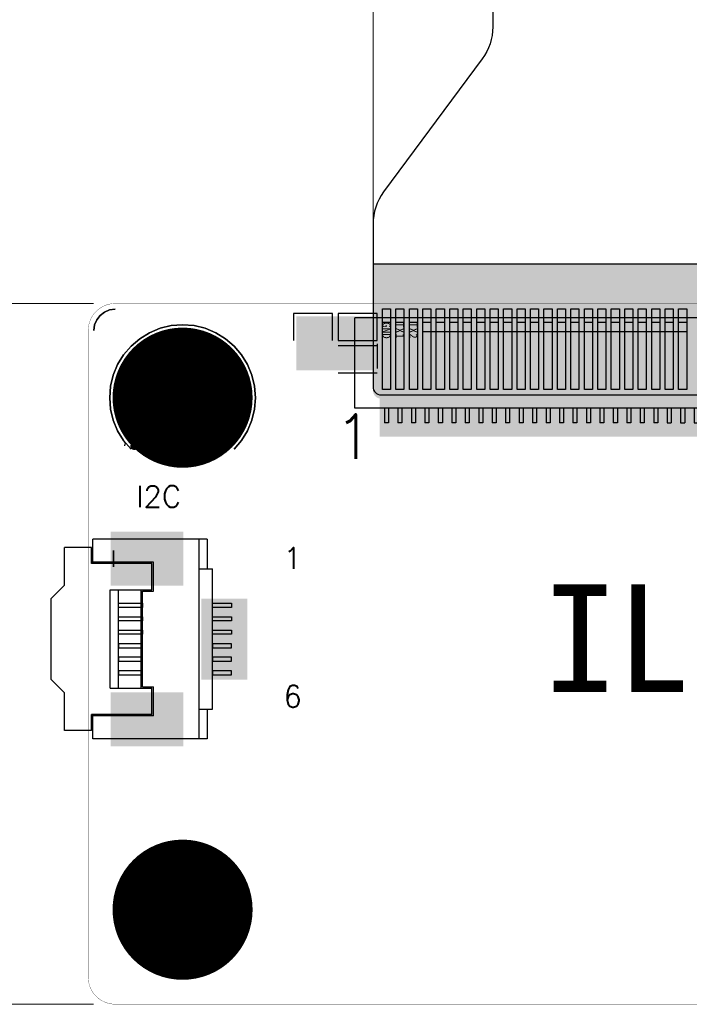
# Model space of a CAD drawing. Header units: millimetres. Extents: x 1213 to 2428, y 1034 to 1891.
# Tile 3 of 14: x 1334 to 1359, y 1336 to 1373. Entities that reach past the tile are written whole.
import ezdxf

# ---------------------------------------------------------------- set-up
doc = ezdxf.new("R2010")
doc.units = ezdxf.units.MM
for name, color, linetype in [('BottomLayer', 5, 'Continuous'), ('BottomSolder', 6, 'Continuous'), ('DIM（标注）', 3, 'Continuous'), ('MultiLayer', 9, 'Continuous'), ('PadHoleLayer', 156, 'Continuous'), ('TopLayer', 1, 'Continuous'), ('TopPaste', 8, 'Continuous'), ('TopSolder', 216, 'Continuous')]:
    doc.layers.add(name, color=color, linetype=linetype)
doc.styles.get("Standard").update_dxf_attribs({"font": 'txt', "bigfont": 'gbcbig.shx'})
doc.styles.add('宋体', font='txt')
doc.dimstyles.new('ISO-25$0', dxfattribs={"dimtxt": 7, "dimasz": 3, "dimexe": 0.8, "dimexo": 0.8, "dimgap": 0.2, "dimtad": 1, "dimzin": 1, "dimdsep": 46, "dimtxsty": '宋体', "dimcen": 3, "dimclrd": 256, "dimclre": 256, "dimadec": 0, "dimazin": 0, "dimtfac": 1, "dimtofl": 0, "dimtmove": 0, "dimatfit": 3, "dimfxl": 0.8, "dimtolj": 1, "dimlwd": 0, "dimlwe": 0, "dimarcsym": 0})
doc.dimstyles.new('LEEN', dxfattribs={"dimscale": 1.89, "dimtxt": 3.5, "dimasz": 2, "dimexe": 0.18, "dimexo": 0.0625, "dimgap": 0.09, "dimtad": 1, "dimdsep": 46, "dimtxsty": 'Standard', "dimcen": 0.09, "dimclrd": 256, "dimclre": 256, "dimclrt": 256, "dimadec": 0, "dimazin": 0, "dimtp": 0.01, "dimtm": 0.01, "dimtfac": 1, "dimtofl": 0, "dimtmove": 0, "dimatfit": 3, "dimfxl": 1, "dimtolj": 1, "dimlwd": -1, "dimlwe": -1, "dimarcsym": 0})

# ---------------------------------------------------------------- blocks, each defined once
blk = doc.blocks.new('*D38')
at = {"lineweight": 0, "transparency": 16777216}
for p, q in [((895.181, 831.309), (895.181, 789.765)), ((952.011, 770.374), (952.011, 791.365)), ((949.011, 790.565), (898.181, 790.565))]:
    blk.add_line(p, q, dxfattribs=at)
at = {"transparency": 16777216}
for points in [[(898.181, 791.065), (898.181, 790.065), (895.181, 790.565)], [(949.011, 791.065), (949.011, 790.065), (952.011, 790.565)]]:
    blk.add_solid(points, dxfattribs=at)
at = {"layer": 'Defpoints', "color": 0, "transparency": 16777216}
for p in [(895.181, 832.109), (895.181, 790.565), (952.011, 769.574)]:
    blk.add_point(p, dxfattribs=at)
at = {"transparency": 16777216, "insert": (923.596, 794.538), "char_height": 7, "attachment_point": 5, "style": '宋体'}
blk.add_mtext('\\A1;56.83±0.5', dxfattribs=at)
blk = doc.blocks.new('VIA_5_5_5_5_3_5_1')
at = {"layer": 'BottomLayer', "const_width": 0.0984}
blk.add_lwpolyline([(-0.054, 0.0002, 1), (0.0444, 0.0002, 1)], format="xyb", close=True, dxfattribs=at)
at = {"layer": 'BottomSolder', "const_width": 0.1024}
blk.add_lwpolyline([(-0.056, 0.0002, 1), (0.0464, 0.0002, 1)], format="xyb", close=True, dxfattribs=at)
at = {"layer": 'MultiLayer', "const_width": 0.0984}
blk.add_lwpolyline([(-0.054, 0.0002, 1), (0.0444, 0.0002, 1)], format="xyb", close=True, dxfattribs=at)
at = {"layer": 'PadHoleLayer', "const_width": 0.0689}
blk.add_lwpolyline([(-0.0392, 0.0002, 1), (0.0297, 0.0002, 1)], format="xyb", close=True, dxfattribs=at)
at = {"layer": 'TopLayer', "const_width": 0.0984}
blk.add_lwpolyline([(-0.054, 0.0002, 1), (0.0444, 0.0002, 1)], format="xyb", close=True, dxfattribs=at)
at = {"layer": 'TopSolder', "const_width": 0.1024}
blk.add_lwpolyline([(-0.056, 0.0002, 1), (0.0464, 0.0002, 1)], format="xyb", close=True, dxfattribs=at)
blk = doc.blocks.new('VIA_5_5_5_5_3_5_2')
at = {"layer": 'BottomLayer', "const_width": 0.0984}
blk.add_lwpolyline([(-0.054, 0.0002, 1), (0.0444, 0.0002, 1)], format="xyb", close=True, dxfattribs=at)
at = {"layer": 'BottomSolder', "const_width": 0.1024}
blk.add_lwpolyline([(-0.056, 0.0002, 1), (0.0464, 0.0002, 1)], format="xyb", close=True, dxfattribs=at)
at = {"layer": 'MultiLayer', "const_width": 0.0984}
blk.add_lwpolyline([(-0.054, 0.0002, 1), (0.0444, 0.0002, 1)], format="xyb", close=True, dxfattribs=at)
at = {"layer": 'PadHoleLayer', "const_width": 0.0689}
blk.add_lwpolyline([(-0.0392, 0.0002, 1), (0.0297, 0.0002, 1)], format="xyb", close=True, dxfattribs=at)
at = {"layer": 'TopLayer', "const_width": 0.0984}
blk.add_lwpolyline([(-0.054, 0.0002, 1), (0.0444, 0.0002, 1)], format="xyb", close=True, dxfattribs=at)
at = {"layer": 'TopSolder', "const_width": 0.1024}
blk.add_lwpolyline([(-0.056, 0.0002, 1), (0.0464, 0.0002, 1)], format="xyb", close=True, dxfattribs=at)
blk = doc.blocks.new('CON_68_3_0_3_0_2_45')
at = {"layer": 'TopLayer'}
for points in [[(-0.128, 0.0677), (-0.0217, 0.0677), (-0.128, 0.1386), (-0.0217, 0.1386)], [(1.4475, 0.1386), (1.2625, 0.1386), (1.4475, 0.0677), (1.2625, 0.0677)], [(0.0059, -0.0295), (0.0059, 0.0295), (-0.0059, -0.0295), (-0.0059, 0.0295)], [(0.0256, -0.0295), (0.0256, 0.0295), (0.0138, -0.0295), (0.0138, 0.0295)], [(0.0453, -0.0295), (0.0453, 0.0295), (0.0335, -0.0295), (0.0335, 0.0295)], [(0.065, -0.0295), (0.065, 0.0295), (0.0531, -0.0295), (0.0531, 0.0295)], [(0.0846, -0.0295), (0.0846, 0.0295), (0.0728, -0.0295), (0.0728, 0.0295)], [(0.1043, -0.0295), (0.1043, 0.0295), (0.0925, -0.0295), (0.0925, 0.0295)], [(0.124, -0.0295), (0.124, 0.0295), (0.1122, -0.0295), (0.1122, 0.0295)], [(0.1437, -0.0295), (0.1437, 0.0295), (0.1319, -0.0295), (0.1319, 0.0295)], [(0.1634, -0.0295), (0.1634, 0.0295), (0.1516, -0.0295), (0.1516, 0.0295)], [(0.1831, -0.0295), (0.1831, 0.0295), (0.1713, -0.0295), (0.1713, 0.0295)], [(0.2028, -0.0295), (0.2028, 0.0295), (0.1909, -0.0295), (0.1909, 0.0295)], [(0.2224, -0.0295), (0.2224, 0.0295), (0.2106, -0.0295), (0.2106, 0.0295)], [(0.2421, -0.0295), (0.2421, 0.0295), (0.2303, -0.0295), (0.2303, 0.0295)], [(0.2618, -0.0295), (0.2618, 0.0295), (0.25, -0.0295), (0.25, 0.0295)], [(0.2815, -0.0295), (0.2815, 0.0295), (0.2697, -0.0295), (0.2697, 0.0295)], [(0.3012, -0.0295), (0.3012, 0.0295), (0.2894, -0.0295), (0.2894, 0.0295)], [(0.3209, -0.0295), (0.3209, 0.0295), (0.3091, -0.0295), (0.3091, 0.0295)], [(0.3406, -0.0295), (0.3406, 0.0295), (0.3287, -0.0295), (0.3287, 0.0295)], [(0.3602, -0.0295), (0.3602, 0.0295), (0.3484, -0.0295), (0.3484, 0.0295)], [(0.3799, -0.0295), (0.3799, 0.0295), (0.3681, -0.0295), (0.3681, 0.0295)], [(0.3996, -0.0295), (0.3996, 0.0295), (0.3878, -0.0295), (0.3878, 0.0295)], [(0.4193, -0.0295), (0.4193, 0.0295), (0.4075, -0.0295), (0.4075, 0.0295)], [(0.439, -0.0295), (0.439, 0.0295), (0.4272, -0.0295), (0.4272, 0.0295)], [(0.4587, -0.0295), (0.4587, 0.0295), (0.4469, -0.0295), (0.4469, 0.0295)], [(0.4783, -0.0295), (0.4783, 0.0295), (0.4665, -0.0295), (0.4665, 0.0295)], [(0.498, -0.0295), (0.498, 0.0295), (0.4862, -0.0295), (0.4862, 0.0295)], [(0.5177, -0.0295), (0.5177, 0.0295), (0.5059, -0.0295), (0.5059, 0.0295)], [(0.5374, -0.0295), (0.5374, 0.0295), (0.5256, -0.0295), (0.5256, 0.0295)], [(0.5571, -0.0295), (0.5571, 0.0295), (0.5453, -0.0295), (0.5453, 0.0295)], [(0.5768, -0.0295), (0.5768, 0.0295), (0.565, -0.0295), (0.565, 0.0295)], [(0.5965, -0.0295), (0.5965, 0.0295), (0.5846, -0.0295), (0.5846, 0.0295)], [(0.6161, -0.0295), (0.6161, 0.0295), (0.6043, -0.0295), (0.6043, 0.0295)], [(0.6358, -0.0295), (0.6358, 0.0295), (0.624, -0.0295), (0.624, 0.0295)], [(0.6555, -0.0295), (0.6555, 0.0295), (0.6437, -0.0295), (0.6437, 0.0295)], [(0.6752, -0.0295), (0.6752, 0.0295), (0.6634, -0.0295), (0.6634, 0.0295)], [(0.6949, -0.0295), (0.6949, 0.0295), (0.6831, -0.0295), (0.6831, 0.0295)], [(0.7146, -0.0295), (0.7146, 0.0295), (0.7028, -0.0295), (0.7028, 0.0295)], [(0.7343, -0.0295), (0.7343, 0.0295), (0.7224, -0.0295), (0.7224, 0.0295)], [(0.7539, -0.0295), (0.7539, 0.0295), (0.7421, -0.0295), (0.7421, 0.0295)], [(0.7736, -0.0295), (0.7736, 0.0295), (0.7618, -0.0295), (0.7618, 0.0295)], [(0.7933, -0.0295), (0.7933, 0.0295), (0.7815, -0.0295), (0.7815, 0.0295)], [(0.813, -0.0295), (0.813, 0.0295), (0.8012, -0.0295), (0.8012, 0.0295)], [(0.8327, -0.0295), (0.8327, 0.0295), (0.8209, -0.0295), (0.8209, 0.0295)], [(0.8524, -0.0295), (0.8524, 0.0295), (0.8406, -0.0295), (0.8406, 0.0295)], [(0.872, -0.0295), (0.872, 0.0295), (0.8602, -0.0295), (0.8602, 0.0295)], [(0.8917, -0.0295), (0.8917, 0.0295), (0.8799, -0.0295), (0.8799, 0.0295)], [(0.9114, -0.0295), (0.9114, 0.0295), (0.8996, -0.0295), (0.8996, 0.0295)], [(0.9311, -0.0295), (0.9311, 0.0295), (0.9193, -0.0295), (0.9193, 0.0295)], [(0.9508, -0.0295), (0.9508, 0.0295), (0.939, -0.0295), (0.939, 0.0295)], [(0.9705, -0.0295), (0.9705, 0.0295), (0.9587, -0.0295), (0.9587, 0.0295)], [(0.9902, -0.0295), (0.9902, 0.0295), (0.9783, -0.0295), (0.9783, 0.0295)], [(1.0098, -0.0295), (1.0098, 0.0295), (0.998, -0.0295), (0.998, 0.0295)], [(1.0295, -0.0295), (1.0295, 0.0295), (1.0177, -0.0295), (1.0177, 0.0295)], [(1.0492, -0.0295), (1.0492, 0.0295), (1.0374, -0.0295), (1.0374, 0.0295)], [(1.0689, -0.0295), (1.0689, 0.0295), (1.0571, -0.0295), (1.0571, 0.0295)], [(1.0886, -0.0295), (1.0886, 0.0295), (1.0768, -0.0295), (1.0768, 0.0295)], [(1.1083, -0.0295), (1.1083, 0.0295), (1.0965, -0.0295), (1.0965, 0.0295)], [(1.128, -0.0295), (1.128, 0.0295), (1.1161, -0.0295), (1.1161, 0.0295)], [(1.1476, -0.0295), (1.1476, 0.0295), (1.1358, -0.0295), (1.1358, 0.0295)], [(1.1673, -0.0295), (1.1673, 0.0295), (1.1555, -0.0295), (1.1555, 0.0295)], [(1.187, -0.0295), (1.187, 0.0295), (1.1752, -0.0295), (1.1752, 0.0295)], [(1.2067, -0.0295), (1.2067, 0.0295), (1.1949, -0.0295), (1.1949, 0.0295)], [(1.2264, -0.0295), (1.2264, 0.0295), (1.2146, -0.0295), (1.2146, 0.0295)], [(1.2461, -0.0295), (1.2461, 0.0295), (1.2343, -0.0295), (1.2343, 0.0295)], [(1.2657, -0.0295), (1.2657, 0.0295), (1.2539, -0.0295), (1.2539, 0.0295)], [(1.2854, -0.0295), (1.2854, 0.0295), (1.2736, -0.0295), (1.2736, 0.0295)], [(1.3051, -0.0295), (1.3051, 0.0295), (1.2933, -0.0295), (1.2933, 0.0295)], [(1.3248, -0.0295), (1.3248, 0.0295), (1.313, -0.0295), (1.313, 0.0295)]]:
    blk.add_solid(points, dxfattribs=at)
at = {"layer": 'TopPaste'}
for points in [[(-0.128, 0.0677), (-0.0217, 0.0677), (-0.128, 0.1386), (-0.0217, 0.1386)], [(1.4475, 0.1386), (1.2625, 0.1386), (1.4475, 0.0677), (1.2625, 0.0677)], [(0.0059, -0.0295), (0.0059, 0.0295), (-0.0059, -0.0295), (-0.0059, 0.0295)], [(0.0256, -0.0295), (0.0256, 0.0295), (0.0138, -0.0295), (0.0138, 0.0295)], [(0.0453, -0.0295), (0.0453, 0.0295), (0.0335, -0.0295), (0.0335, 0.0295)], [(0.065, -0.0295), (0.065, 0.0295), (0.0531, -0.0295), (0.0531, 0.0295)], [(0.0846, -0.0295), (0.0846, 0.0295), (0.0728, -0.0295), (0.0728, 0.0295)], [(0.1043, -0.0295), (0.1043, 0.0295), (0.0925, -0.0295), (0.0925, 0.0295)], [(0.124, -0.0295), (0.124, 0.0295), (0.1122, -0.0295), (0.1122, 0.0295)], [(0.1437, -0.0295), (0.1437, 0.0295), (0.1319, -0.0295), (0.1319, 0.0295)], [(0.1634, -0.0295), (0.1634, 0.0295), (0.1516, -0.0295), (0.1516, 0.0295)], [(0.1831, -0.0295), (0.1831, 0.0295), (0.1713, -0.0295), (0.1713, 0.0295)], [(0.2028, -0.0295), (0.2028, 0.0295), (0.1909, -0.0295), (0.1909, 0.0295)], [(0.2224, -0.0295), (0.2224, 0.0295), (0.2106, -0.0295), (0.2106, 0.0295)], [(0.2421, -0.0295), (0.2421, 0.0295), (0.2303, -0.0295), (0.2303, 0.0295)], [(0.2618, -0.0295), (0.2618, 0.0295), (0.25, -0.0295), (0.25, 0.0295)], [(0.2815, -0.0295), (0.2815, 0.0295), (0.2697, -0.0295), (0.2697, 0.0295)], [(0.3012, -0.0295), (0.3012, 0.0295), (0.2894, -0.0295), (0.2894, 0.0295)], [(0.3209, -0.0295), (0.3209, 0.0295), (0.3091, -0.0295), (0.3091, 0.0295)], [(0.3406, -0.0295), (0.3406, 0.0295), (0.3287, -0.0295), (0.3287, 0.0295)], [(0.3602, -0.0295), (0.3602, 0.0295), (0.3484, -0.0295), (0.3484, 0.0295)], [(0.3799, -0.0295), (0.3799, 0.0295), (0.3681, -0.0295), (0.3681, 0.0295)], [(0.3996, -0.0295), (0.3996, 0.0295), (0.3878, -0.0295), (0.3878, 0.0295)], [(0.4193, -0.0295), (0.4193, 0.0295), (0.4075, -0.0295), (0.4075, 0.0295)], [(0.439, -0.0295), (0.439, 0.0295), (0.4272, -0.0295), (0.4272, 0.0295)], [(0.4587, -0.0295), (0.4587, 0.0295), (0.4469, -0.0295), (0.4469, 0.0295)], [(0.4783, -0.0295), (0.4783, 0.0295), (0.4665, -0.0295), (0.4665, 0.0295)], [(0.498, -0.0295), (0.498, 0.0295), (0.4862, -0.0295), (0.4862, 0.0295)], [(0.5177, -0.0295), (0.5177, 0.0295), (0.5059, -0.0295), (0.5059, 0.0295)], [(0.5374, -0.0295), (0.5374, 0.0295), (0.5256, -0.0295), (0.5256, 0.0295)], [(0.5571, -0.0295), (0.5571, 0.0295), (0.5453, -0.0295), (0.5453, 0.0295)], [(0.5768, -0.0295), (0.5768, 0.0295), (0.565, -0.0295), (0.565, 0.0295)], [(0.5965, -0.0295), (0.5965, 0.0295), (0.5846, -0.0295), (0.5846, 0.0295)], [(0.6161, -0.0295), (0.6161, 0.0295), (0.6043, -0.0295), (0.6043, 0.0295)], [(0.6358, -0.0295), (0.6358, 0.0295), (0.624, -0.0295), (0.624, 0.0295)], [(0.6555, -0.0295), (0.6555, 0.0295), (0.6437, -0.0295), (0.6437, 0.0295)], [(0.6752, -0.0295), (0.6752, 0.0295), (0.6634, -0.0295), (0.6634, 0.0295)], [(0.6949, -0.0295), (0.6949, 0.0295), (0.6831, -0.0295), (0.6831, 0.0295)], [(0.7146, -0.0295), (0.7146, 0.0295), (0.7028, -0.0295), (0.7028, 0.0295)], [(0.7343, -0.0295), (0.7343, 0.0295), (0.7224, -0.0295), (0.7224, 0.0295)], [(0.7539, -0.0295), (0.7539, 0.0295), (0.7421, -0.0295), (0.7421, 0.0295)], [(0.7736, -0.0295), (0.7736, 0.0295), (0.7618, -0.0295), (0.7618, 0.0295)], [(0.7933, -0.0295), (0.7933, 0.0295), (0.7815, -0.0295), (0.7815, 0.0295)], [(0.813, -0.0295), (0.813, 0.0295), (0.8012, -0.0295), (0.8012, 0.0295)], [(0.8327, -0.0295), (0.8327, 0.0295), (0.8209, -0.0295), (0.8209, 0.0295)], [(0.8524, -0.0295), (0.8524, 0.0295), (0.8406, -0.0295), (0.8406, 0.0295)], [(0.872, -0.0295), (0.872, 0.0295), (0.8602, -0.0295), (0.8602, 0.0295)], [(0.8917, -0.0295), (0.8917, 0.0295), (0.8799, -0.0295), (0.8799, 0.0295)], [(0.9114, -0.0295), (0.9114, 0.0295), (0.8996, -0.0295), (0.8996, 0.0295)], [(0.9311, -0.0295), (0.9311, 0.0295), (0.9193, -0.0295), (0.9193, 0.0295)], [(0.9508, -0.0295), (0.9508, 0.0295), (0.939, -0.0295), (0.939, 0.0295)], [(0.9705, -0.0295), (0.9705, 0.0295), (0.9587, -0.0295), (0.9587, 0.0295)], [(0.9902, -0.0295), (0.9902, 0.0295), (0.9783, -0.0295), (0.9783, 0.0295)], [(1.0098, -0.0295), (1.0098, 0.0295), (0.998, -0.0295), (0.998, 0.0295)], [(1.0295, -0.0295), (1.0295, 0.0295), (1.0177, -0.0295), (1.0177, 0.0295)], [(1.0492, -0.0295), (1.0492, 0.0295), (1.0374, -0.0295), (1.0374, 0.0295)], [(1.0689, -0.0295), (1.0689, 0.0295), (1.0571, -0.0295), (1.0571, 0.0295)], [(1.0886, -0.0295), (1.0886, 0.0295), (1.0768, -0.0295), (1.0768, 0.0295)], [(1.1083, -0.0295), (1.1083, 0.0295), (1.0965, -0.0295), (1.0965, 0.0295)], [(1.128, -0.0295), (1.128, 0.0295), (1.1161, -0.0295), (1.1161, 0.0295)], [(1.1476, -0.0295), (1.1476, 0.0295), (1.1358, -0.0295), (1.1358, 0.0295)], [(1.1673, -0.0295), (1.1673, 0.0295), (1.1555, -0.0295), (1.1555, 0.0295)], [(1.187, -0.0295), (1.187, 0.0295), (1.1752, -0.0295), (1.1752, 0.0295)], [(1.2067, -0.0295), (1.2067, 0.0295), (1.1949, -0.0295), (1.1949, 0.0295)], [(1.2264, -0.0295), (1.2264, 0.0295), (1.2146, -0.0295), (1.2146, 0.0295)], [(1.2461, -0.0295), (1.2461, 0.0295), (1.2343, -0.0295), (1.2343, 0.0295)], [(1.2657, -0.0295), (1.2657, 0.0295), (1.2539, -0.0295), (1.2539, 0.0295)], [(1.2854, -0.0295), (1.2854, 0.0295), (1.2736, -0.0295), (1.2736, 0.0295)], [(1.3051, -0.0295), (1.3051, 0.0295), (1.2933, -0.0295), (1.2933, 0.0295)], [(1.3248, -0.0295), (1.3248, 0.0295), (1.313, -0.0295), (1.313, 0.0295)]]:
    blk.add_solid(points, dxfattribs=at)
at = {"layer": 'TopSolder'}
for points in [[(-0.132, 0.0637), (-0.0177, 0.0637), (-0.132, 0.1426), (-0.0177, 0.1426)], [(1.4515, 0.1426), (1.2585, 0.1426), (1.4515, 0.0637), (1.2585, 0.0637)], [(0.0099, -0.0335), (0.0099, 0.0335), (-0.0099, -0.0335), (-0.0099, 0.0335)], [(0.0296, -0.0335), (0.0296, 0.0335), (0.0098, -0.0335), (0.0098, 0.0335)], [(0.0493, -0.0335), (0.0493, 0.0335), (0.0295, -0.0335), (0.0295, 0.0335)], [(0.069, -0.0335), (0.069, 0.0335), (0.0491, -0.0335), (0.0491, 0.0335)], [(0.0886, -0.0335), (0.0886, 0.0335), (0.0688, -0.0335), (0.0688, 0.0335)], [(0.1083, -0.0335), (0.1083, 0.0335), (0.0885, -0.0335), (0.0885, 0.0335)], [(0.128, -0.0335), (0.128, 0.0335), (0.1082, -0.0335), (0.1082, 0.0335)], [(0.1477, -0.0335), (0.1477, 0.0335), (0.1279, -0.0335), (0.1279, 0.0335)], [(0.1674, -0.0335), (0.1674, 0.0335), (0.1476, -0.0335), (0.1476, 0.0335)], [(0.1871, -0.0335), (0.1871, 0.0335), (0.1673, -0.0335), (0.1673, 0.0335)], [(0.2068, -0.0335), (0.2068, 0.0335), (0.1869, -0.0335), (0.1869, 0.0335)], [(0.2264, -0.0335), (0.2264, 0.0335), (0.2066, -0.0335), (0.2066, 0.0335)], [(0.2461, -0.0335), (0.2461, 0.0335), (0.2263, -0.0335), (0.2263, 0.0335)], [(0.2658, -0.0335), (0.2658, 0.0335), (0.246, -0.0335), (0.246, 0.0335)], [(0.2855, -0.0335), (0.2855, 0.0335), (0.2657, -0.0335), (0.2657, 0.0335)], [(0.3052, -0.0335), (0.3052, 0.0335), (0.2854, -0.0335), (0.2854, 0.0335)], [(0.3249, -0.0335), (0.3249, 0.0335), (0.3051, -0.0335), (0.3051, 0.0335)], [(0.3446, -0.0335), (0.3446, 0.0335), (0.3247, -0.0335), (0.3247, 0.0335)], [(0.3642, -0.0335), (0.3642, 0.0335), (0.3444, -0.0335), (0.3444, 0.0335)], [(0.3839, -0.0335), (0.3839, 0.0335), (0.3641, -0.0335), (0.3641, 0.0335)], [(0.4036, -0.0335), (0.4036, 0.0335), (0.3838, -0.0335), (0.3838, 0.0335)], [(0.4233, -0.0335), (0.4233, 0.0335), (0.4035, -0.0335), (0.4035, 0.0335)], [(0.443, -0.0335), (0.443, 0.0335), (0.4232, -0.0335), (0.4232, 0.0335)], [(0.4627, -0.0335), (0.4627, 0.0335), (0.4429, -0.0335), (0.4429, 0.0335)], [(0.4823, -0.0335), (0.4823, 0.0335), (0.4625, -0.0335), (0.4625, 0.0335)], [(0.502, -0.0335), (0.502, 0.0335), (0.4822, -0.0335), (0.4822, 0.0335)], [(0.5217, -0.0335), (0.5217, 0.0335), (0.5019, -0.0335), (0.5019, 0.0335)], [(0.5414, -0.0335), (0.5414, 0.0335), (0.5216, -0.0335), (0.5216, 0.0335)], [(0.5611, -0.0335), (0.5611, 0.0335), (0.5413, -0.0335), (0.5413, 0.0335)], [(0.5808, -0.0335), (0.5808, 0.0335), (0.561, -0.0335), (0.561, 0.0335)], [(0.6005, -0.0335), (0.6005, 0.0335), (0.5806, -0.0335), (0.5806, 0.0335)], [(0.6201, -0.0335), (0.6201, 0.0335), (0.6003, -0.0335), (0.6003, 0.0335)], [(0.6398, -0.0335), (0.6398, 0.0335), (0.62, -0.0335), (0.62, 0.0335)], [(0.6595, -0.0335), (0.6595, 0.0335), (0.6397, -0.0335), (0.6397, 0.0335)], [(0.6792, -0.0335), (0.6792, 0.0335), (0.6594, -0.0335), (0.6594, 0.0335)], [(0.6989, -0.0335), (0.6989, 0.0335), (0.6791, -0.0335), (0.6791, 0.0335)], [(0.7186, -0.0335), (0.7186, 0.0335), (0.6988, -0.0335), (0.6988, 0.0335)], [(0.7383, -0.0335), (0.7383, 0.0335), (0.7184, -0.0335), (0.7184, 0.0335)], [(0.7579, -0.0335), (0.7579, 0.0335), (0.7381, -0.0335), (0.7381, 0.0335)], [(0.7776, -0.0335), (0.7776, 0.0335), (0.7578, -0.0335), (0.7578, 0.0335)], [(0.7973, -0.0335), (0.7973, 0.0335), (0.7775, -0.0335), (0.7775, 0.0335)], [(0.817, -0.0335), (0.817, 0.0335), (0.7972, -0.0335), (0.7972, 0.0335)], [(0.8367, -0.0335), (0.8367, 0.0335), (0.8169, -0.0335), (0.8169, 0.0335)], [(0.8564, -0.0335), (0.8564, 0.0335), (0.8366, -0.0335), (0.8366, 0.0335)], [(0.876, -0.0335), (0.876, 0.0335), (0.8562, -0.0335), (0.8562, 0.0335)], [(0.8957, -0.0335), (0.8957, 0.0335), (0.8759, -0.0335), (0.8759, 0.0335)], [(0.9154, -0.0335), (0.9154, 0.0335), (0.8956, -0.0335), (0.8956, 0.0335)], [(0.9351, -0.0335), (0.9351, 0.0335), (0.9153, -0.0335), (0.9153, 0.0335)], [(0.9548, -0.0335), (0.9548, 0.0335), (0.935, -0.0335), (0.935, 0.0335)], [(0.9745, -0.0335), (0.9745, 0.0335), (0.9547, -0.0335), (0.9547, 0.0335)], [(0.9942, -0.0335), (0.9942, 0.0335), (0.9743, -0.0335), (0.9743, 0.0335)], [(1.0138, -0.0335), (1.0138, 0.0335), (0.994, -0.0335), (0.994, 0.0335)], [(1.0335, -0.0335), (1.0335, 0.0335), (1.0137, -0.0335), (1.0137, 0.0335)], [(1.0532, -0.0335), (1.0532, 0.0335), (1.0334, -0.0335), (1.0334, 0.0335)], [(1.0729, -0.0335), (1.0729, 0.0335), (1.0531, -0.0335), (1.0531, 0.0335)], [(1.0926, -0.0335), (1.0926, 0.0335), (1.0728, -0.0335), (1.0728, 0.0335)], [(1.1123, -0.0335), (1.1123, 0.0335), (1.0925, -0.0335), (1.0925, 0.0335)], [(1.132, -0.0335), (1.132, 0.0335), (1.1121, -0.0335), (1.1121, 0.0335)], [(1.1516, -0.0335), (1.1516, 0.0335), (1.1318, -0.0335), (1.1318, 0.0335)], [(1.1713, -0.0335), (1.1713, 0.0335), (1.1515, -0.0335), (1.1515, 0.0335)], [(1.191, -0.0335), (1.191, 0.0335), (1.1712, -0.0335), (1.1712, 0.0335)], [(1.2107, -0.0335), (1.2107, 0.0335), (1.1909, -0.0335), (1.1909, 0.0335)], [(1.2304, -0.0335), (1.2304, 0.0335), (1.2106, -0.0335), (1.2106, 0.0335)], [(1.2501, -0.0335), (1.2501, 0.0335), (1.2303, -0.0335), (1.2303, 0.0335)], [(1.2697, -0.0335), (1.2697, 0.0335), (1.2499, -0.0335), (1.2499, 0.0335)], [(1.2894, -0.0335), (1.2894, 0.0335), (1.2696, -0.0335), (1.2696, 0.0335)], [(1.3091, -0.0335), (1.3091, 0.0335), (1.2893, -0.0335), (1.2893, 0.0335)], [(1.3288, -0.0335), (1.3288, 0.0335), (1.309, -0.0335), (1.309, 0.0335)]]:
    blk.add_solid(points, dxfattribs=at)
blk = doc.blocks.new('I2C_6PIN_46')
at = {"layer": 'TopLayer'}
for points in [[(-0.189, -0.002), (-0.1772, -0.002), (-0.189, 0.0571), (-0.1772, 0.0571)], [(-0.1693, -0.002), (-0.1575, -0.002), (-0.1693, 0.0571), (-0.1575, 0.0571)], [(-0.1496, -0.002), (-0.1378, -0.002), (-0.1496, 0.0571), (-0.1378, 0.0571)], [(-0.1299, -0.002), (-0.1181, -0.002), (-0.1299, 0.0571), (-0.1181, 0.0571)], [(-0.1102, -0.002), (-0.0984, -0.002), (-0.1102, 0.0571), (-0.0984, 0.0571)], [(-0.0906, -0.002), (-0.0787, -0.002), (-0.0906, 0.0571), (-0.0787, 0.0571)], [(-0.2157, -0.0362), (-0.2866, -0.0362), (-0.2157, -0.1346), (-0.2866, -0.1346)], [(0.0189, -0.0362), (-0.052, -0.0362), (0.0189, -0.1346), (-0.052, -0.1346)]]:
    blk.add_solid(points, dxfattribs=at)
at = {"layer": 'TopPaste'}
for points in [[(-0.189, -0.002), (-0.1772, -0.002), (-0.189, 0.0571), (-0.1772, 0.0571)], [(-0.1693, -0.002), (-0.1575, -0.002), (-0.1693, 0.0571), (-0.1575, 0.0571)], [(-0.1496, -0.002), (-0.1378, -0.002), (-0.1496, 0.0571), (-0.1378, 0.0571)], [(-0.1299, -0.002), (-0.1181, -0.002), (-0.1299, 0.0571), (-0.1181, 0.0571)], [(-0.1102, -0.002), (-0.0984, -0.002), (-0.1102, 0.0571), (-0.0984, 0.0571)], [(-0.0906, -0.002), (-0.0787, -0.002), (-0.0906, 0.0571), (-0.0787, 0.0571)], [(-0.2157, -0.0362), (-0.2866, -0.0362), (-0.2157, -0.1346), (-0.2866, -0.1346)], [(0.0189, -0.0362), (-0.052, -0.0362), (0.0189, -0.1346), (-0.052, -0.1346)]]:
    blk.add_solid(points, dxfattribs=at)
at = {"layer": 'TopSolder'}
for points in [[(-0.193, -0.006), (-0.1732, -0.006), (-0.193, 0.0611), (-0.1732, 0.0611)], [(-0.1733, -0.006), (-0.1535, -0.006), (-0.1733, 0.0611), (-0.1535, 0.0611)], [(-0.1536, -0.006), (-0.1338, -0.006), (-0.1536, 0.0611), (-0.1338, 0.0611)], [(-0.1339, -0.006), (-0.1141, -0.006), (-0.1339, 0.0611), (-0.1141, 0.0611)], [(-0.1142, -0.006), (-0.0944, -0.006), (-0.1142, 0.0611), (-0.0944, 0.0611)], [(-0.0946, -0.006), (-0.0747, -0.006), (-0.0946, 0.0611), (-0.0747, 0.0611)], [(-0.2117, -0.0322), (-0.2906, -0.0322), (-0.2117, -0.1386), (-0.2906, -0.1386)], [(0.0229, -0.0322), (-0.056, -0.0322), (0.0229, -0.1386), (-0.056, -0.1386)]]:
    blk.add_solid(points, dxfattribs=at)
blk = doc.blocks.new('fddrty')
for p, q in [((678.119, -828.903), (672.919, -828.903)), ((672.919, -829.403), (672.919, -828.903)), ((678.119, -829.403), (678.119, -828.903)), ((671.819, -829.103), (672.919, -829.103)), ((671.819, -829.103), (671.819, -833.353)), ((678.119, -829.103), (679.219, -829.103)), ((679.219, -829.103), (679.219, -833.353)), ((679.219, -829.403), (671.819, -829.403)), ((673.744, -831.103), (672.669, -831.103)), ((672.669, -831.103), (672.669, -833.353)), ((673.694, -831.153), (672.719, -831.153)), ((672.719, -831.153), (672.719, -833.403)), ((673.694, -832.703), (673.694, -831.153)), ((673.744, -831.503), (673.744, -831.103)), ((678.369, -831.103), (677.294, -831.103)), ((677.294, -831.503), (677.294, -831.103)), ((678.319, -831.153), (677.344, -831.153)), ((677.344, -832.703), (677.344, -831.153)), ((678.319, -831.153), (678.319, -833.403)), ((678.369, -831.103), (678.369, -833.353)), ((677.344, -831.553), (673.694, -831.553)), ((677.294, -831.503), (673.744, -831.503)), ((677.344, -832.403), (673.694, -832.403)), ((677.344, -832.703), (673.694, -832.703)), ((672.719, -833.353), (671.819, -833.353)), ((672.719, -833.403), (672.119, -833.403)), ((672.119, -833.403), (672.119, -834.403)), ((679.219, -833.353), (678.319, -833.353)), ((678.919, -833.403), (678.319, -833.403)), ((678.919, -833.403), (678.919, -834.403)), ((673.519, -834.403), (672.119, -834.403)), ((673.519, -834.403), (674.019, -834.903)), ((677.519, -834.403), (677.019, -834.903)), ((678.919, -834.403), (677.519, -834.403)), ((677.019, -834.903), (674.019, -834.903))]:
    blk.add_line(p, q)
for points in [[(674.194, -828.203), (674.344, -828.203), (674.344, -828.903), (674.194, -828.903)], [(674.694, -828.203), (674.844, -828.203), (674.844, -828.903), (674.694, -828.903)], [(675.194, -828.203), (675.344, -828.203), (675.344, -828.903), (675.194, -828.903)], [(675.844, -828.203), (675.694, -828.203), (675.694, -828.903), (675.844, -828.903)], [(676.344, -828.203), (676.194, -828.203), (676.194, -828.903), (676.344, -828.903)], [(676.844, -828.203), (676.694, -828.203), (676.694, -828.903), (676.844, -828.903)], [(674.194, -831.503), (674.344, -831.503), (674.344, -832.403), (674.194, -832.403)], [(674.694, -831.503), (674.844, -831.503), (674.844, -832.403), (674.694, -832.403)], [(675.194, -831.503), (675.344, -831.503), (675.344, -832.403), (675.194, -832.403)], [(675.844, -831.503), (675.694, -831.503), (675.694, -832.403), (675.844, -832.403)], [(676.344, -831.503), (676.194, -831.503), (676.194, -832.403), (676.344, -832.403)], [(676.844, -831.503), (676.694, -831.503), (676.694, -832.403), (676.844, -832.403)]]:
    blk.add_lwpolyline(points, close=True)
blk = doc.blocks.new('fhfgjh')
at = {"layer": 'DIM（标注）', "color": 4}
for p, q in [((-3612.171, -680.836), (-3648.021, -680.836)), ((-3648.021, -684.186), (-3648.021, -680.836)), ((-3612.171, -684.186), (-3612.171, -680.836)), ((-3612.171, -684.186), (-3612.171, -680.836)), ((-3612.171, -684.186), (-3648.021, -684.186)), ((-3646.921, -684.186), (-3646.921, -684.736)), ((-3646.771, -684.186), (-3646.771, -684.736)), ((-3646.421, -684.186), (-3646.421, -684.736)), ((-3646.271, -684.186), (-3646.271, -684.736)), ((-3645.921, -684.186), (-3645.921, -684.736)), ((-3645.771, -684.186), (-3645.771, -684.736)), ((-3645.421, -684.186), (-3645.421, -684.736)), ((-3645.271, -684.186), (-3645.271, -684.736)), ((-3644.921, -684.186), (-3644.921, -684.736)), ((-3644.771, -684.186), (-3644.771, -684.736)), ((-3644.421, -684.186), (-3644.421, -684.736)), ((-3644.271, -684.186), (-3644.271, -684.736)), ((-3643.921, -684.186), (-3643.921, -684.736)), ((-3643.771, -684.186), (-3643.771, -684.736)), ((-3643.421, -684.186), (-3643.421, -684.736)), ((-3643.271, -684.186), (-3643.271, -684.736)), ((-3642.921, -684.186), (-3642.921, -684.736)), ((-3642.771, -684.186), (-3642.771, -684.736)), ((-3642.421, -684.186), (-3642.421, -684.736)), ((-3642.271, -684.186), (-3642.271, -684.736)), ((-3641.921, -684.186), (-3641.921, -684.736)), ((-3641.771, -684.186), (-3641.771, -684.736)), ((-3641.421, -684.186), (-3641.421, -684.736)), ((-3641.271, -684.186), (-3641.271, -684.736)), ((-3640.921, -684.186), (-3640.921, -684.736)), ((-3640.771, -684.186), (-3640.771, -684.736)), ((-3640.421, -684.186), (-3640.421, -684.736)), ((-3640.271, -684.186), (-3640.271, -684.736)), ((-3639.921, -684.186), (-3639.921, -684.736)), ((-3639.771, -684.186), (-3639.771, -684.736)), ((-3639.421, -684.186), (-3639.421, -684.736)), ((-3639.271, -684.186), (-3639.271, -684.736)), ((-3638.921, -684.186), (-3638.921, -684.736)), ((-3638.771, -684.186), (-3638.771, -684.736)), ((-3638.421, -684.186), (-3638.421, -684.736)), ((-3638.271, -684.186), (-3638.271, -684.736)), ((-3637.921, -684.186), (-3637.921, -684.736)), ((-3637.771, -684.186), (-3637.771, -684.736)), ((-3637.421, -684.186), (-3637.421, -684.736)), ((-3637.271, -684.186), (-3637.271, -684.736)), ((-3636.921, -684.186), (-3636.921, -684.736)), ((-3636.771, -684.186), (-3636.771, -684.736)), ((-3636.421, -684.186), (-3636.421, -684.736)), ((-3636.271, -684.186), (-3636.271, -684.736)), ((-3635.921, -684.186), (-3635.921, -684.736)), ((-3635.771, -684.186), (-3635.771, -684.736)), ((-3635.421, -684.186), (-3635.421, -684.736)), ((-3635.271, -684.186), (-3635.271, -684.736)), ((-3634.921, -684.186), (-3634.921, -684.736)), ((-3634.771, -684.186), (-3634.771, -684.736)), ((-3634.421, -684.186), (-3634.421, -684.736)), ((-3634.271, -684.186), (-3634.271, -684.736)), ((-3633.921, -684.186), (-3633.921, -684.736)), ((-3633.771, -684.186), (-3633.771, -684.736)), ((-3633.421, -684.186), (-3633.421, -684.736)), ((-3633.271, -684.186), (-3633.271, -684.736)), ((-3632.921, -684.186), (-3632.921, -684.736)), ((-3632.771, -684.186), (-3632.771, -684.736)), ((-3632.421, -684.186), (-3632.421, -684.736)), ((-3632.271, -684.186), (-3632.271, -684.736)), ((-3631.921, -684.186), (-3631.921, -684.736)), ((-3631.771, -684.186), (-3631.771, -684.736)), ((-3631.421, -684.186), (-3631.421, -684.736)), ((-3631.271, -684.186), (-3631.271, -684.736)), ((-3630.921, -684.186), (-3630.921, -684.736)), ((-3630.771, -684.186), (-3630.771, -684.736)), ((-3630.421, -684.186), (-3630.421, -684.736)), ((-3630.271, -684.186), (-3630.271, -684.736)), ((-3629.921, -684.186), (-3629.921, -684.736)), ((-3629.771, -684.186), (-3629.771, -684.736)), ((-3629.421, -684.186), (-3629.421, -684.736)), ((-3629.271, -684.186), (-3629.271, -684.736)), ((-3628.921, -684.186), (-3628.921, -684.736)), ((-3628.771, -684.186), (-3628.771, -684.736)), ((-3628.421, -684.186), (-3628.421, -684.736)), ((-3628.271, -684.186), (-3628.271, -684.736)), ((-3627.921, -684.186), (-3627.921, -684.736)), ((-3627.771, -684.186), (-3627.771, -684.736)), ((-3627.421, -684.186), (-3627.421, -684.736)), ((-3627.271, -684.186), (-3627.271, -684.736)), ((-3626.921, -684.186), (-3626.921, -684.736)), ((-3626.771, -684.186), (-3626.771, -684.736)), ((-3626.421, -684.186), (-3626.421, -684.736)), ((-3626.271, -684.186), (-3626.271, -684.736)), ((-3625.921, -684.186), (-3625.921, -684.736)), ((-3625.771, -684.186), (-3625.771, -684.736)), ((-3625.421, -684.186), (-3625.421, -684.736)), ((-3625.271, -684.186), (-3625.271, -684.736)), ((-3624.921, -684.186), (-3624.921, -684.736)), ((-3624.771, -684.186), (-3624.771, -684.736)), ((-3624.421, -684.186), (-3624.421, -684.736)), ((-3624.271, -684.186), (-3624.271, -684.736)), ((-3623.921, -684.186), (-3623.921, -684.736)), ((-3623.771, -684.186), (-3623.771, -684.736)), ((-3623.421, -684.186), (-3623.421, -684.736)), ((-3623.271, -684.186), (-3623.271, -684.736)), ((-3622.921, -684.186), (-3622.921, -684.736)), ((-3622.771, -684.186), (-3622.771, -684.736)), ((-3622.421, -684.186), (-3622.421, -684.736)), ((-3622.271, -684.186), (-3622.271, -684.736)), ((-3621.921, -684.186), (-3621.921, -684.736)), ((-3621.771, -684.186), (-3621.771, -684.736)), ((-3621.421, -684.186), (-3621.421, -684.736)), ((-3621.271, -684.186), (-3621.271, -684.736)), ((-3620.921, -684.186), (-3620.921, -684.736)), ((-3620.771, -684.186), (-3620.771, -684.736)), ((-3620.421, -684.186), (-3620.421, -684.736)), ((-3620.271, -684.186), (-3620.271, -684.736)), ((-3619.921, -684.186), (-3619.921, -684.736)), ((-3619.771, -684.186), (-3619.771, -684.736)), ((-3619.421, -684.186), (-3619.421, -684.736)), ((-3619.271, -684.186), (-3619.271, -684.736)), ((-3618.921, -684.186), (-3618.921, -684.736)), ((-3618.771, -684.186), (-3618.771, -684.736)), ((-3618.421, -684.186), (-3618.421, -684.736)), ((-3618.271, -684.186), (-3618.271, -684.736)), ((-3617.921, -684.186), (-3617.921, -684.736)), ((-3617.771, -684.186), (-3617.771, -684.736)), ((-3617.421, -684.186), (-3617.421, -684.736)), ((-3617.271, -684.186), (-3617.271, -684.736)), ((-3616.921, -684.186), (-3616.921, -684.736)), ((-3616.771, -684.186), (-3616.771, -684.736)), ((-3616.421, -684.186), (-3616.421, -684.736)), ((-3616.271, -684.186), (-3616.271, -684.736)), ((-3615.921, -684.186), (-3615.921, -684.736)), ((-3615.771, -684.186), (-3615.771, -684.736)), ((-3615.421, -684.186), (-3615.421, -684.736)), ((-3615.271, -684.186), (-3615.271, -684.736)), ((-3614.921, -684.186), (-3614.921, -684.736)), ((-3614.771, -684.186), (-3614.771, -684.736)), ((-3614.421, -684.186), (-3614.421, -684.736)), ((-3614.271, -684.186), (-3614.271, -684.736)), ((-3613.921, -684.186), (-3613.921, -684.736)), ((-3613.771, -684.186), (-3613.771, -684.736)), ((-3613.421, -684.186), (-3613.421, -684.736)), ((-3613.271, -684.186), (-3613.271, -684.736)), ((-3646.771, -684.736), (-3646.921, -684.736)), ((-3646.271, -684.736), (-3646.421, -684.736)), ((-3645.771, -684.736), (-3645.921, -684.736)), ((-3645.271, -684.736), (-3645.421, -684.736)), ((-3644.771, -684.736), (-3644.921, -684.736)), ((-3644.271, -684.736), (-3644.421, -684.736)), ((-3643.771, -684.736), (-3643.921, -684.736)), ((-3643.271, -684.736), (-3643.421, -684.736)), ((-3642.771, -684.736), (-3642.921, -684.736)), ((-3642.271, -684.736), (-3642.421, -684.736)), ((-3641.771, -684.736), (-3641.921, -684.736)), ((-3641.271, -684.736), (-3641.421, -684.736)), ((-3640.771, -684.736), (-3640.921, -684.736)), ((-3640.271, -684.736), (-3640.421, -684.736)), ((-3639.771, -684.736), (-3639.921, -684.736)), ((-3639.271, -684.736), (-3639.421, -684.736)), ((-3638.771, -684.736), (-3638.921, -684.736)), ((-3638.271, -684.736), (-3638.421, -684.736)), ((-3637.771, -684.736), (-3637.921, -684.736)), ((-3637.271, -684.736), (-3637.421, -684.736)), ((-3636.771, -684.736), (-3636.921, -684.736)), ((-3636.421, -684.736), (-3636.271, -684.736)), ((-3635.921, -684.736), (-3635.771, -684.736)), ((-3635.421, -684.736), (-3635.271, -684.736)), ((-3634.921, -684.736), (-3634.771, -684.736)), ((-3634.421, -684.736), (-3634.271, -684.736)), ((-3633.921, -684.736), (-3633.771, -684.736)), ((-3633.421, -684.736), (-3633.271, -684.736)), ((-3632.921, -684.736), (-3632.771, -684.736)), ((-3632.421, -684.736), (-3632.271, -684.736)), ((-3631.921, -684.736), (-3631.771, -684.736)), ((-3631.421, -684.736), (-3631.271, -684.736)), ((-3630.921, -684.736), (-3630.771, -684.736)), ((-3630.421, -684.736), (-3630.271, -684.736)), ((-3629.921, -684.736), (-3629.771, -684.736)), ((-3629.421, -684.736), (-3629.271, -684.736)), ((-3628.921, -684.736), (-3628.771, -684.736)), ((-3628.421, -684.736), (-3628.271, -684.736)), ((-3627.921, -684.736), (-3627.771, -684.736)), ((-3627.421, -684.736), (-3627.271, -684.736)), ((-3626.921, -684.736), (-3626.771, -684.736)), ((-3626.421, -684.736), (-3626.271, -684.736)), ((-3625.771, -684.736), (-3625.921, -684.736)), ((-3625.421, -684.736), (-3625.271, -684.736)), ((-3624.921, -684.736), (-3624.771, -684.736)), ((-3624.421, -684.736), (-3624.271, -684.736)), ((-3623.921, -684.736), (-3623.771, -684.736)), ((-3623.421, -684.736), (-3623.271, -684.736)), ((-3622.921, -684.736), (-3622.771, -684.736)), ((-3622.421, -684.736), (-3622.271, -684.736)), ((-3621.921, -684.736), (-3621.771, -684.736)), ((-3621.421, -684.736), (-3621.271, -684.736)), ((-3620.921, -684.736), (-3620.771, -684.736)), ((-3620.421, -684.736), (-3620.271, -684.736)), ((-3619.921, -684.736), (-3619.771, -684.736)), ((-3619.421, -684.736), (-3619.271, -684.736)), ((-3618.921, -684.736), (-3618.771, -684.736)), ((-3618.421, -684.736), (-3618.271, -684.736)), ((-3617.921, -684.736), (-3617.771, -684.736)), ((-3617.421, -684.736), (-3617.271, -684.736)), ((-3616.921, -684.736), (-3616.771, -684.736)), ((-3616.421, -684.736), (-3616.271, -684.736)), ((-3615.921, -684.736), (-3615.771, -684.736)), ((-3615.421, -684.736), (-3615.271, -684.736)), ((-3614.921, -684.736), (-3614.771, -684.736)), ((-3614.421, -684.736), (-3614.271, -684.736)), ((-3613.921, -684.736), (-3613.771, -684.736)), ((-3613.421, -684.736), (-3613.271, -684.736))]:
    blk.add_line(p, q, dxfattribs=at)
blk = doc.blocks.new('*D28')
at = {"lineweight": 0, "transparency": 16777216}
for p, q in [((941.634, 769.647), (926.128, 769.647)), ((926.928, 766.647), (926.928, 746.647)), ((941.634, 743.647), (926.128, 743.647)), ((926.928, 743.647), (926.928, 722.77))]:
    blk.add_line(p, q, dxfattribs=at)
at = {"transparency": 16777216}
for points in [[(926.428, 766.647), (927.428, 766.647), (926.928, 769.647)], [(926.428, 746.647), (927.428, 746.647), (926.928, 743.647)]]:
    blk.add_solid(points, dxfattribs=at)
at = {"layer": 'Defpoints', "color": 0, "transparency": 16777216}
for p in [(926.928, 769.647), (942.434, 769.647), (942.434, 743.647)]:
    blk.add_point(p, dxfattribs=at)
at = {"transparency": 16777216, "insert": (923.228, 727.468), "char_height": 7, "attachment_point": 5, "rotation": 90, "style": '宋体'}
blk.add_mtext('\\A1;26', dxfattribs=at)
blk = doc.blocks.new('2')
blk.add_hatch(color=0).paths.add_polyline_path([(952.011, 771.117), (952.011, 766.417, 0.414214), (952.311, 766.117), (986.211, 766.117, 0.414214), (986.511, 766.417), (986.511, 771.117)])
at = {"color": 0}
for points, format in [([(956.46, 832.852), (956.46, 779.915, -0.160857), (956.066, 778.723), (952.405, 773.785, 0.160857), (952.011, 772.594), (952.011, 766.554, 0.414214), (952.311, 766.254), (986.211, 766.254, 0.414214), (986.511, 766.554), (986.511, 772.817, 0.107915), (986.329, 773.651), (983.942, 778.857, -0.107915), (983.76, 779.691), (983.76, 832.852, -0.414214)], "xyb"), ([(947.359, 769.647, 0.01, 0.01, 0), (942.434, 769.647, 0.01, 0.01, 0.414214), (941.434, 768.647, 0.01, 0.01, 0), (941.434, 744.647, 0.01, 0.01, 0.414214), (942.434, 743.647, 0.01, 0.01, 0), (947.359, 743.647, 0.01, 0.01, 0), (990.092, 743.647, 0.01, 0.01, 0.414214), (991.092, 744.647, 0.01, 0.01, 0), (991.092, 768.647, 0.01, 0.01, 0.414214), (990.092, 769.647, 0, 0, 0)], "xyseb")]:
    blk.add_lwpolyline(points, format=format, dxfattribs=at)
for points in [[(952.011, 771.117), (986.511, 771.117)], [(950.511, 768.272), (950.511, 769.272), (949.061, 769.272), (949.061, 768.272)], [(942.792, 764.361), (942.816, 764.48), (942.748, 764.559), (942.526, 764.921), (942.364, 765.314), (942.265, 765.727), (942.231, 766.151), (942.265, 766.575), (942.364, 766.988), (942.526, 767.38), (942.748, 767.743), (943.024, 768.066), (943.348, 768.342), (943.71, 768.564), (944.103, 768.727), (944.516, 768.826), (944.94, 768.859), (945.363, 768.826), (945.776, 768.727), (946.169, 768.564), (946.531, 768.342), (946.855, 768.066), (947.131, 767.743), (947.353, 767.38), (947.515, 766.988), (947.615, 766.575), (947.648, 766.151), (947.615, 765.727), (947.515, 765.314), (947.353, 764.921), (947.131, 764.559), (946.855, 764.236), (947.131, 764.559), (947.353, 764.921), (947.515, 765.314), (947.615, 765.727), (947.648, 766.151), (947.615, 766.575), (947.515, 766.988), (947.353, 767.38), (947.131, 767.743), (946.855, 768.066), (946.531, 768.342), (946.169, 768.564), (945.776, 768.727), (945.363, 768.826), (944.94, 768.859), (944.516, 768.826), (944.103, 768.727), (943.71, 768.564), (943.348, 768.342), (943.024, 768.066), (942.748, 767.743), (942.526, 767.38), (942.364, 766.988), (942.265, 766.575), (942.231, 766.151), (942.265, 765.727), (942.364, 765.314), (942.526, 764.921), (942.748, 764.559), (943.024, 764.236)], [(952.161, 768.072), (950.711, 768.072)], [(952.161, 768.154), (952.161, 767.239)], [(950.711, 767.072), (952.161, 767.072)]]:
    blk.add_lwpolyline(points, dxfattribs=at)
for points, const_width in [([(942.432, 769.647, 1), (942.437, 769.647, 1)], 0.005), ([(942.432, 769.647, 1), (942.437, 769.647, 1)], 0.005), ([(947.357, 769.647, 1), (947.362, 769.647, 1)], 0.005), ([(947.357, 769.647, 1), (947.362, 769.647, 1)], 0.005), ([(941.432, 768.647, 1), (941.437, 768.647, 1)], 0.005), ([(941.432, 768.647, 1), (941.437, 768.647, 1)], 0.005), ([(944.865, 766.151, 1), (945.015, 766.151, 1)], 0.15), ([(943.074, 764.361, 1), (943.224, 764.361, 1)], 0.15), ([(943.074, 764.361, 1), (943.224, 764.361, 1)], 0.15), ([(941.432, 744.647, 1), (941.437, 744.647, 1)], 0.005), ([(941.432, 744.647, 1), (941.437, 744.647, 1)], 0.005), ([(942.432, 743.647, 1), (942.437, 743.647, 1)], 0.005), ([(942.432, 743.647, 1), (942.437, 743.647, 1)], 0.005), ([(947.357, 743.647, 1), (947.362, 743.647, 1)], 0.005), ([(947.357, 743.647, 1), (947.362, 743.647, 1)], 0.005)]:
    blk.add_lwpolyline(points, format="xyb", close=True, dxfattribs=dict(at, const_width=const_width))
for points, const_width in [([(947.359, 769.649), (990.092, 769.649)], 0.01), ([(943.149, 764.361), (944.94, 766.151)], 0.3)]:
    blk.add_lwpolyline(points, dxfattribs=dict(at, const_width=const_width))
for points in [[(941.645, 768.647), (941.643, 768.647), (941.645, 768.647), (941.672, 768.851), (941.751, 769.041), (941.876, 769.205), (942.04, 769.33), (942.23, 769.409), (942.434, 769.436), (942.434, 769.438), (942.434, 769.436), (942.23, 769.409), (942.04, 769.33), (941.876, 769.205), (941.751, 769.041), (941.672, 768.851)], [(952.161, 769.272), (950.711, 769.272), (950.711, 768.272), (952.161, 768.272)], [(952.361, 769.454), (952.661, 769.454), (952.661, 766.454), (952.361, 766.454)], [(952.861, 769.454), (953.161, 769.454), (953.161, 766.454), (952.861, 766.454)], [(953.361, 769.454), (953.661, 769.454), (953.661, 766.454), (953.361, 766.454)], [(953.861, 769.454), (954.161, 769.454), (954.161, 766.454), (953.861, 766.454)], [(954.361, 769.454), (954.661, 769.454), (954.661, 766.454), (954.361, 766.454)], [(954.861, 769.454), (955.161, 769.454), (955.161, 766.454), (954.861, 766.454)], [(955.361, 769.454), (955.661, 769.454), (955.661, 766.454), (955.361, 766.454)], [(955.861, 769.454), (956.161, 769.454), (956.161, 766.454), (955.861, 766.454)], [(956.361, 769.454), (956.661, 769.454), (956.661, 766.454), (956.361, 766.454)], [(956.861, 769.454), (957.161, 769.454), (957.161, 766.454), (956.861, 766.454)], [(957.361, 769.454), (957.661, 769.454), (957.661, 766.454), (957.361, 766.454)], [(957.861, 769.454), (958.161, 769.454), (958.161, 766.454), (957.861, 766.454)], [(958.361, 769.454), (958.661, 769.454), (958.661, 766.454), (958.361, 766.454)], [(958.861, 769.454), (959.161, 769.454), (959.161, 766.454), (958.861, 766.454)], [(959.361, 769.454), (959.661, 769.454), (959.661, 766.454), (959.361, 766.454)], [(959.861, 769.454), (960.161, 769.454), (960.161, 766.454), (959.861, 766.454)], [(960.361, 769.454), (960.661, 769.454), (960.661, 766.454), (960.361, 766.454)], [(960.861, 769.454), (961.161, 769.454), (961.161, 766.454), (960.861, 766.454)], [(961.361, 769.454), (961.661, 769.454), (961.661, 766.454), (961.361, 766.454)], [(961.861, 769.454), (962.161, 769.454), (962.161, 766.454), (961.861, 766.454)], [(962.361, 769.454), (962.661, 769.454), (962.661, 766.454), (962.361, 766.454)], [(962.861, 769.454), (963.161, 769.454), (963.161, 766.454), (962.861, 766.454)], [(963.361, 769.454), (963.661, 769.454), (963.661, 766.454), (963.361, 766.454)], [(952.361, 766.454), (952.361, 768.954), (952.661, 768.954), (952.661, 766.454)], [(952.861, 766.454), (952.861, 768.954), (953.161, 768.954), (953.161, 766.454)], [(953.361, 766.454), (953.361, 768.954), (953.661, 768.954), (953.661, 766.454)], [(953.861, 766.454), (953.861, 768.954), (954.161, 768.954), (954.161, 766.454)], [(954.361, 766.454), (954.361, 768.954), (954.661, 768.954), (954.661, 766.454)], [(954.861, 766.454), (954.861, 768.954), (955.161, 768.954), (955.161, 766.454)], [(955.361, 766.454), (955.361, 768.954), (955.661, 768.954), (955.661, 766.454)], [(955.861, 766.454), (955.861, 768.954), (956.161, 768.954), (956.161, 766.454)], [(956.361, 766.454), (956.361, 768.954), (956.661, 768.954), (956.661, 766.454)], [(956.861, 766.454), (956.861, 768.954), (957.161, 768.954), (957.161, 766.454)], [(957.361, 766.454), (957.361, 768.954), (957.661, 768.954), (957.661, 766.454)], [(957.861, 766.454), (957.861, 768.954), (958.161, 768.954), (958.161, 766.454)], [(958.361, 766.454), (958.361, 768.954), (958.661, 768.954), (958.661, 766.454)], [(958.861, 766.454), (958.861, 768.954), (959.161, 768.954), (959.161, 766.454)], [(959.361, 766.454), (959.361, 768.954), (959.661, 768.954), (959.661, 766.454)], [(959.861, 766.454), (959.861, 768.954), (960.161, 768.954), (960.161, 766.454)], [(960.361, 766.454), (960.361, 768.954), (960.661, 768.954), (960.661, 766.454)], [(960.861, 766.454), (960.861, 768.954), (961.161, 768.954), (961.161, 766.454)], [(961.361, 766.454), (961.361, 768.954), (961.661, 768.954), (961.661, 766.454)], [(961.861, 766.454), (961.861, 768.954), (962.161, 768.954), (962.161, 766.454)], [(962.361, 766.454), (962.361, 768.954), (962.661, 768.954), (962.661, 766.454)], [(962.861, 766.454), (962.861, 768.954), (963.161, 768.954), (963.161, 766.454)], [(963.361, 766.454), (963.361, 768.954), (963.661, 768.954), (963.661, 766.454)], [(942.372, 759.877), (942.372, 760.477)], [(942.372, 759.877), (942.372, 760.477)], [(942.372, 759.877), (942.372, 760.477)]]:
    blk.add_lwpolyline(points, close=True, dxfattribs=at)
at = {"color": 0, "xscale": 25.40000000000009, "yscale": 25.40000000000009, "zscale": 25.40000000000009}
for name, p in [('CON_68_3_0_3_0_2_45', (952.511, 765.552)), ('VIA_5_5_5_5_3_5_2', (945.061, 766.147)), ('VIA_5_5_5_5_3_5_1', (945.061, 747.147))]:
    blk.add_blockref(name, p, dxfattribs=at)
at = {"color": 0}
blk.add_blockref('fhfgjh', (4599.357, 1449.953), dxfattribs=at)
at = {"color": 0, "xscale": 25.40000000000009, "yscale": 25.40000000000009, "zscale": 25.40000000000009, "rotation": 270}
blk.add_blockref('I2C_6PIN_46', (945.786, 753.797), dxfattribs=at)
at = {"color": 0, "rotation": 270}
blk.add_blockref('fddrty', (1774.956, 1432.716), dxfattribs=at)
at = {"color": 0}
for s, p in [('I2C', (943.21, 762.085)), ('1', (948.684, 759.797)), ('6', (948.684, 754.669))]:
    blk.add_text(s, height=0.8, dxfattribs=at).set_placement(p)
at = {"color": 0, "char_height": 0.3, "width": 0.78227, "attachment_point": 1, "rotation": 270}
for s, insert in [('{\\fFangSong|b0|i0|c134|p49;GND}', (952.661, 768.954)), ('{\\fFangSong|b0|i0|c134|p49;TX1}', (953.161, 768.954)), ('{\\fFangSong|b0|i0|c134|p49;TX2}', (953.661, 768.954))]:
    blk.add_mtext(s, dxfattribs=dict(at, insert=insert))
at = {"color": 0, "attachment_point": 1}
for s, insert, char_height, width in [('1', (950.595, 765.532), 1.647, 0.49031), ('{\\fFangSong|b0|i0|c134|p49;ILI2511}', (958.342, 759.229), 4, 13.55068)]:
    blk.add_mtext(s, dxfattribs=dict(at, insert=insert, char_height=char_height, width=width))
at = {"color": 0}
dim = blk.add_linear_dim(base=(895.181, 790.565), p1=(952.011, 769.574), p2=(895.181, 832.109), dimstyle='ISO-25$0', override={"dimgap": 0.2, "dimclrd": 256, "dimclre": 256, "dimclrt": 256, "dimtol": 1, "dimlim": 0, "dimtp": 0.5, "dimtm": 0.5}, dxfattribs=at)
dim.commit()
dim.dimension.update_dxf_attribs({"geometry": '*D38', "text_midpoint": (923.596, 790.565), "dimtype": 128})
dim = blk.add_linear_dim(base=(926.928, 769.647), p1=(942.434, 743.647), p2=(942.434, 769.647), angle=90, dimstyle='ISO-25$0', override={"dimgap": 0.2, "dimdec": 0, "dimclrd": 256, "dimclre": 256, "dimclrt": 256, "dimtol": 0, "dimlim": 0, "dimtp": 0.5, "dimtm": 0.5}, dxfattribs=at)
dim.commit()
dim.dimension.update_dxf_attribs({"geometry": '*D28', "text_midpoint": (926.928, 727.468), "dimtype": 128})
at = {"color": 0, "linetype": 'ByBlock'}
blk.add_leader([(963.661, 768.602), (953.861, 768.602)], dimstyle='LEEN', override={"dimasz": 0.5, "dimgap": 0.09, "dimtad": 0}, dxfattribs=at)

msp = doc.modelspace()

# ---------------------------------------------------------------- block references
msp.add_blockref('2', (395.41, 592.755))

doc.saveas('drawing.dxf')
